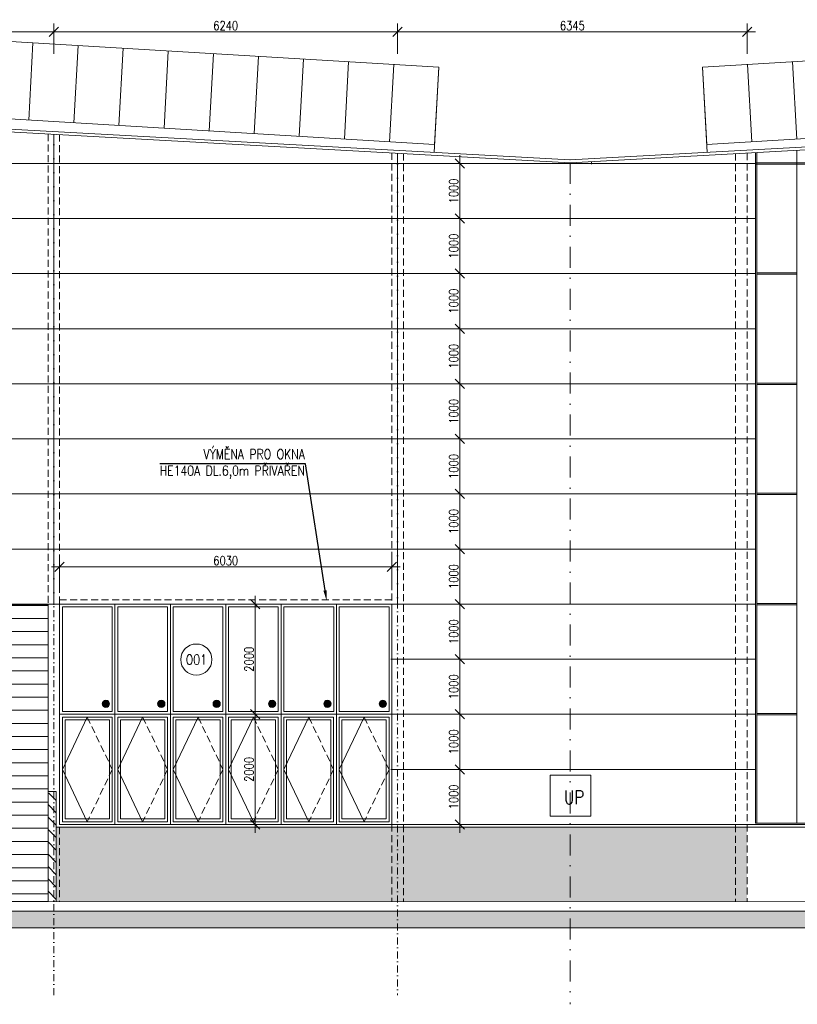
# Model space of a CAD drawing. Header units: millimetres. Extents: x -485339 to 350584, y -1189934 to 0.
# Tile 38 of 178: x -191003 to -176887, y -974504 to -956629. Entities that reach past the tile are written whole.
import ezdxf
from ezdxf import colors
from ezdxf.entities.mleader import LeaderData, LeaderLine
from ezdxf.enums import TextEntityAlignment as Align
from ezdxf.math import Vec2, Vec3

# ---------------------------------------------------------------- set-up
doc = ezdxf.new("R2010")
doc.units = ezdxf.units.MM
doc.header["$LTSCALE"] = 10
doc.linetypes.add('DASHDOT', pattern=[25.4, 12.7, -6.35, 0, -6.35])
doc.linetypes.add('ČÁRKOVANÁ', pattern=[19.05, 12.7, -6.35])
doc.layers.get('Defpoints').update_dxf_attribs({"color": 201})
for name, color, linetype, lineweight in [('N_dveře', 10, 'Continuous', 18), ('N_kóty', 10, 'Continuous', 18), ('N_okna', 10, 'Continuous', 18), ('N_popis', 10, 'Continuous', 18), ('N_popis_fasáda', 212, 'Continuous', 18), ('N_popis_otvory', 10, 'Continuous', 18), ('N_čáry_obv.plášt', 212, 'Continuous', 18), ('N_čáry_plné', 10, 'Continuous', 18), ('N_čáry_pod', 10, 'ČÁRKOVANÁ', 18), ('N_šrary', 10, 'Continuous', 18), ('St_otvory_okna', 40, 'Continuous', 18), ('St_sloupy_opláštění_pohled', 25, 'ČÁRKOVANÁ', 18), ('St_čáry_obrys', 5, 'Continuous', 35), ('St_čáry_plné', 250, 'Continuous', 18), ('St_šrafy', 250, 'Continuous', 18)]:
    doc.layers.add(name, color=color, linetype=linetype, lineweight=lineweight)
doc.styles.get("Standard").update_dxf_attribs({"font": 'simplex.shx', "width": 0.8})
doc.dimstyles.new('stavebníM100', dxfattribs={"dimtxt": 165, "dimasz": 170, "dimexe": 150, "dimexo": 100, "dimgap": 30, "dimtad": 1, "dimdec": 0, "dimtxsty": 'Standard', "dimblk": 'OBLIQUE', "dimcen": -2.5, "dimdle": 150, "dimclrd": 256, "dimclre": 256, "dimclrt": 256, "dimadec": 4, "dimazin": 0, "dimtfac": 1, "dimtdec": 0, "dimtmove": 2, "dimatfit": 3, "dimldrblk": 'OBLIQUE', "dimfxl": 400, "dimfxlon": 1, "dimlwd": -1, "dimlwe": -1, "dimarcsym": 0})

# ---------------------------------------------------------------- blocks, each defined once
blk = doc.blocks.new('*U4020')
at = {"layer": 'St_čáry_plné'}
blk.add_lwpolyline([(0, 0), (-7, 1403)], dxfattribs=at)
blk = doc.blocks.new('*U4019')
at = {"layer": 'St_čáry_plné', "rotation": 176.5599197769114}
for p in [(-12221, 2274), (-11402, 2225), (-10584, 2176), (-9765, 2126), (-8947, 2077), (-8128, 2028), (-7310, 1979), (-6491, 1930), (-5673, 1880), (-4854, 1831), (-4036, 1782), (-3217, 1733), (-2399, 1684)]:
    blk.add_blockref('*U4020', p, dxfattribs=at)
blk = doc.blocks.new('G$C93397BA7')
at = {"layer": 'N_okna'}
for p, q in [((1005, 0), (0, 0)), ((0, 0), (0, -2000)), ((2010, 0), (1005, 0)), ((1005, 0), (1005, -2000)), ((1005, -2000), (1005, 0)), ((3015, 0), (2010, 0)), ((2010, 0), (2010, -2000)), ((2010, -2000), (2010, 0)), ((4020, 0), (3015, 0)), ((3015, 0), (3015, -2000)), ((3015, -2000), (3015, 0)), ((5025, 0), (4020, 0)), ((4020, 0), (4020, -2000)), ((4020, -2000), (4020, 0)), ((6030, 0), (5025, 0)), ((5025, 0), (5025, -2000)), ((5025, -2000), (5025, 0)), ((6030, -2000), (6030, 0)), ((502.5, -50), (50.25, -1000)), ((954.75, -50), (50.25, -50)), ((50.25, -50), (50.25, -1950)), ((904.5, -100), (100.5, -100)), ((100.5, -100), (100.5, -1900)), ((904.5, -1900), (904.5, -100)), ((954.75, -1950), (954.75, -50)), ((1507.5, -50), (1055.25, -1000)), ((1959.75, -50), (1055.25, -50)), ((1055.25, -50), (1055.25, -1950)), ((1909.5, -100), (1105.5, -100)), ((1105.5, -100), (1105.5, -1900)), ((1909.5, -1900), (1909.5, -100)), ((1959.75, -1950), (1959.75, -50)), ((2512.5, -50), (2060.25, -1000)), ((2964.75, -50), (2060.25, -50)), ((2060.25, -50), (2060.25, -1950)), ((2914.5, -100), (2110.5, -100)), ((2110.5, -100), (2110.5, -1900)), ((2914.5, -1900), (2914.5, -100)), ((2964.75, -1950), (2964.75, -50)), ((3517.5, -50), (3065.25, -1000)), ((3969.75, -50), (3065.25, -50)), ((3065.25, -50), (3065.25, -1950)), ((3919.5, -100), (3115.5, -100)), ((3115.5, -100), (3115.5, -1900)), ((3919.5, -1900), (3919.5, -100)), ((3969.75, -1950), (3969.75, -50)), ((4522.5, -50), (4070.25, -1000)), ((4974.75, -50), (4070.25, -50)), ((4070.25, -50), (4070.25, -1950)), ((4924.5, -100), (4120.5, -100)), ((4120.5, -100), (4120.5, -1900)), ((4924.5, -1900), (4924.5, -100)), ((4974.75, -1950), (4974.75, -50)), ((5527.5, -50), (5075.25, -1000)), ((5979.75, -50), (5075.25, -50)), ((5075.25, -50), (5075.25, -1950)), ((5929.5, -100), (5125.5, -100)), ((5125.5, -100), (5125.5, -1900)), ((5929.5, -1900), (5929.5, -100)), ((5979.75, -1950), (5979.75, -50)), ((50.25, -1000), (502.5, -1950)), ((1055.25, -1000), (1507.5, -1950)), ((2060.25, -1000), (2512.5, -1950)), ((3065.25, -1000), (3517.5, -1950)), ((4070.25, -1000), (4522.5, -1950)), ((5075.25, -1000), (5527.5, -1950)), ((50.25, -1950), (954.75, -1950)), ((100.5, -1900), (904.5, -1900)), ((1055.25, -1950), (1959.75, -1950)), ((1105.5, -1900), (1909.5, -1900)), ((2060.25, -1950), (2964.75, -1950)), ((2110.5, -1900), (2914.5, -1900)), ((3065.25, -1950), (3969.75, -1950)), ((3115.5, -1900), (3919.5, -1900)), ((4070.25, -1950), (4974.75, -1950)), ((4120.5, -1900), (4924.5, -1900)), ((5075.25, -1950), (5979.75, -1950)), ((5125.5, -1900), (5929.5, -1900)), ((0, -2000), (1005, -2000)), ((1005, -2000), (2010, -2000)), ((2010, -2000), (3015, -2000)), ((3015, -2000), (4020, -2000)), ((4020, -2000), (5025, -2000)), ((5025, -2000), (6030, -2000))]:
    blk.add_line(p, q, dxfattribs=at)
at = {"layer": 'N_okna', "linetype": 'ČÁRKOVANÁ'}
for p, q in [((502.5, -50), (954.75, -1000)), ((1507.5, -50), (1959.75, -1000)), ((2512.5, -50), (2964.75, -1000)), ((3517.5, -50), (3969.75, -1000)), ((4522.5, -50), (4974.75, -1000)), ((5527.5, -50), (5979.75, -1000)), ((954.75, -1000), (502.5, -1950)), ((1959.75, -1000), (1507.5, -1950)), ((2964.75, -1000), (2512.5, -1950)), ((3969.75, -1000), (3517.5, -1950)), ((4974.75, -1000), (4522.5, -1950)), ((5979.75, -1000), (5527.5, -1950))]:
    blk.add_line(p, q, dxfattribs=at)
blk = doc.blocks.new('G$C19E18317')
at = {"layer": 'N_okna'}
h = blk.add_hatch(color=256, dxfattribs=at)
h.dxf.hatch_style = 1
edge = h.paths.add_edge_path()
edge.add_ellipse((-5189, 189), major_axis=(66.3, 0), ratio=0.995025, start_angle=0, end_angle=180)
edge.add_ellipse((-5189, 189), major_axis=(-66.3, 0), ratio=0.995025, start_angle=0, end_angle=180)
h = blk.add_hatch(color=256, dxfattribs=at)
h.dxf.hatch_style = 1
edge = h.paths.add_edge_path()
edge.add_ellipse((-4184, 189), major_axis=(66.3, 0), ratio=0.995025, start_angle=0, end_angle=180)
edge.add_ellipse((-4184, 189), major_axis=(-66.3, 0), ratio=0.995025, start_angle=0, end_angle=180)
h = blk.add_hatch(color=256, dxfattribs=at)
h.dxf.hatch_style = 1
edge = h.paths.add_edge_path()
edge.add_ellipse((-3179, 189), major_axis=(66.3, 0), ratio=0.995025, start_angle=0, end_angle=180)
edge.add_ellipse((-3179, 189), major_axis=(-66.3, 0), ratio=0.995025, start_angle=0, end_angle=180)
h = blk.add_hatch(color=256, dxfattribs=at)
h.dxf.hatch_style = 1
edge = h.paths.add_edge_path()
edge.add_ellipse((-2174, 189), major_axis=(66.3, 0), ratio=0.995025, start_angle=0, end_angle=180)
edge.add_ellipse((-2174, 189), major_axis=(-66.3, 0), ratio=0.995025, start_angle=0, end_angle=180)
h = blk.add_hatch(color=256, dxfattribs=at)
h.dxf.hatch_style = 1
edge = h.paths.add_edge_path()
edge.add_ellipse((-1169, 189), major_axis=(66.3, 0), ratio=0.995025, start_angle=0, end_angle=180)
edge.add_ellipse((-1169, 189), major_axis=(-66.3, 0), ratio=0.995025, start_angle=0, end_angle=180)
h = blk.add_hatch(color=256, dxfattribs=at)
h.dxf.hatch_style = 1
edge = h.paths.add_edge_path()
edge.add_ellipse((-164, 189), major_axis=(66.3, 0), ratio=0.995025, start_angle=0, end_angle=180)
edge.add_ellipse((-164, 189), major_axis=(-66.3, 0), ratio=0.995025, start_angle=0, end_angle=180)
for p, q in [((-5025, 2000), (-6030, 2000)), ((-6030, 2000), (-6030, 0)), ((-4020, 2000), (-5025, 2000)), ((-5025, 2000), (-5025, 0)), ((-5025, 0), (-5025, 2000)), ((-3015, 2000), (-4020, 2000)), ((-4020, 2000), (-4020, 0)), ((-4020, 0), (-4020, 2000)), ((-2010, 2000), (-3015, 2000)), ((-3015, 2000), (-3015, 0)), ((-3015, 0), (-3015, 2000)), ((-1005, 2000), (-2010, 2000)), ((-2010, 2000), (-2010, 0)), ((-2010, 0), (-2010, 2000)), ((0, 2000), (-1005, 2000)), ((-1005, 2000), (-1005, 0)), ((-1005, 0), (-1005, 2000)), ((0, 0), (0, 2000)), ((-5075, 1950), (-5980, 1950)), ((-5980, 1950), (-5980, 50)), ((-5075, 50), (-5075, 1950)), ((-4070, 1950), (-4975, 1950)), ((-4975, 1950), (-4975, 50)), ((-4070, 50), (-4070, 1950)), ((-3065, 1950), (-3970, 1950)), ((-3970, 1950), (-3970, 50)), ((-3065, 50), (-3065, 1950)), ((-2060, 1950), (-2965, 1950)), ((-2965, 1950), (-2965, 50)), ((-2060, 50), (-2060, 1950)), ((-1055, 1950), (-1960, 1950)), ((-1960, 1950), (-1960, 50)), ((-1055, 50), (-1055, 1950)), ((-50, 1950), (-955, 1950)), ((-955, 1950), (-955, 50)), ((-50, 50), (-50, 1950)), ((-6030, 0), (-5025, 0)), ((-5980, 50), (-5075, 50)), ((-5025, 0), (-4020, 0)), ((-4975, 50), (-4070, 50)), ((-4020, 0), (-3015, 0)), ((-3970, 50), (-3065, 50)), ((-3015, 0), (-2010, 0)), ((-2965, 50), (-2060, 50)), ((-2010, 0), (-1005, 0)), ((-1960, 50), (-1055, 50)), ((-1005, 0), (0, 0)), ((-955, 50), (-50, 50))]:
    blk.add_line(p, q, dxfattribs=at)
for centre in [(-5189, 189), (-4184, 189), (-3179, 189), (-2174, 189), (-1169, 189), (-164, 189)]:
    blk.add_ellipse(centre, major_axis=(66.3, 0), ratio=0.995025, dxfattribs=at)
blk = doc.blocks.new('_OBLIQUE')
at = {"color": 0, "linetype": 'ByBlock'}
blk.add_line((-0.5, -0.5), (0.5, 0.5), dxfattribs=at)
blk = doc.blocks.new('*D6692')
at = {"layer": 'Defpoints', "color": 0}
for p in [(-190383, -956850), (-195663, -958680), (-190383, -958680)]:
    blk.add_point(p, dxfattribs=at)
at = {"layer": 'N_popis_fasáda'}
for p, q in [((-195663, -957250), (-195663, -956700)), ((-190383, -957250), (-190383, -956700)), ((-195813, -956850), (-190233, -956850))]:
    blk.add_line(p, q, dxfattribs=at)
at = {"layer": 'N_popis_fasáda', "linetype": 'ByBlock', "xscale": 170, "yscale": 170, "zscale": 170, "rotation": 180}
blk.add_blockref('_OBLIQUE', (-195663, -956850), dxfattribs=at)
at = {"layer": 'N_popis_fasáda', "linetype": 'ByBlock', "xscale": 170, "yscale": 170, "zscale": 170}
blk.add_blockref('_OBLIQUE', (-190383, -956850), dxfattribs=at)
at = {"layer": 'N_popis_fasáda', "insert": (-193023, -956737), "char_height": 165, "attachment_point": 5}
blk.add_mtext('5280', dxfattribs=at)
blk = doc.blocks.new('*D6693')
at = {"layer": 'Defpoints', "color": 0}
for p in [(-184143, -956850), (-190383, -958680), (-184143, -959059)]:
    blk.add_point(p, dxfattribs=at)
at = {"layer": 'N_popis_fasáda'}
for p, q in [((-190383, -957250), (-190383, -956700)), ((-184143, -957250), (-184143, -956700)), ((-190533, -956850), (-183993, -956850))]:
    blk.add_line(p, q, dxfattribs=at)
at = {"layer": 'N_popis_fasáda', "linetype": 'ByBlock', "xscale": 170, "yscale": 170, "zscale": 170, "rotation": 180}
blk.add_blockref('_OBLIQUE', (-190383, -956850), dxfattribs=at)
at = {"layer": 'N_popis_fasáda', "linetype": 'ByBlock', "xscale": 170, "yscale": 170, "zscale": 170}
blk.add_blockref('_OBLIQUE', (-184143, -956850), dxfattribs=at)
at = {"layer": 'N_popis_fasáda', "insert": (-187263, -956737), "char_height": 165, "attachment_point": 5}
blk.add_mtext('6240', dxfattribs=at)
blk = doc.blocks.new('*D6694')
at = {"layer": 'Defpoints', "color": 0}
for p in [(-177798, -956850), (-184143, -959059), (-177798, -959239)]:
    blk.add_point(p, dxfattribs=at)
at = {"layer": 'N_popis_fasáda'}
for p, q in [((-184143, -957250), (-184143, -956700)), ((-177798, -957250), (-177798, -956700)), ((-184293, -956850), (-177648, -956850))]:
    blk.add_line(p, q, dxfattribs=at)
at = {"layer": 'N_popis_fasáda', "linetype": 'ByBlock', "xscale": 170, "yscale": 170, "zscale": 170, "rotation": 180}
blk.add_blockref('_OBLIQUE', (-184143, -956850), dxfattribs=at)
at = {"layer": 'N_popis_fasáda', "linetype": 'ByBlock', "xscale": 170, "yscale": 170, "zscale": 170}
blk.add_blockref('_OBLIQUE', (-177798, -956850), dxfattribs=at)
at = {"layer": 'N_popis_fasáda', "insert": (-180971, -956737), "char_height": 165, "attachment_point": 5}
blk.add_mtext('6345', dxfattribs=at)
blk = doc.blocks.new('*D6695')
at = {"layer": 'Defpoints', "color": 0}
for p in [(-184038, -970239), (-183011, -970239), (-184038, -971239)]:
    blk.add_point(p, dxfattribs=at)
at = {"layer": 'N_popis_fasáda'}
for p, q in [((-183411, -970239), (-182861, -970239)), ((-183011, -971389), (-183011, -970089)), ((-183411, -971239), (-182861, -971239))]:
    blk.add_line(p, q, dxfattribs=at)
at = {"layer": 'N_popis_fasáda', "linetype": 'ByBlock', "xscale": 170, "yscale": 170, "zscale": 170}
for p, rotation in [((-183011, -970239), 90), ((-183011, -971239), 270)]:
    blk.add_blockref('_OBLIQUE', p, dxfattribs=dict(at, rotation=rotation))
at = {"layer": 'N_popis_fasáda', "insert": (-183124, -970739), "char_height": 165, "attachment_point": 5, "rotation": 90}
blk.add_mtext('1000', dxfattribs=at)
blk = doc.blocks.new('*D6706')
at = {"layer": 'Defpoints', "color": 0}
for p in [(-183011, -959239), (0, -959239), (-183011, -960239)]:
    blk.add_point(p, dxfattribs=at)
at = {"layer": 'N_popis_fasáda'}
for p, q in [((-183011, -960389), (-183011, -959089)), ((-182611, -959239), (-183161, -959239)), ((-183111, -960239), (-183161, -960239))]:
    blk.add_line(p, q, dxfattribs=at)
at = {"layer": 'N_popis_fasáda', "linetype": 'ByBlock', "xscale": 170, "yscale": 170, "zscale": 170}
for p, rotation in [((-183011, -959239), 90), ((-183011, -960239), 270)]:
    blk.add_blockref('_OBLIQUE', p, dxfattribs=dict(at, rotation=rotation))
at = {"layer": 'N_popis_fasáda', "insert": (-183124, -959739), "char_height": 165, "attachment_point": 5, "rotation": 90}
blk.add_mtext('1000', dxfattribs=at)
blk = doc.blocks.new('*D6790')
at = {"layer": 'Defpoints', "color": 0}
for p in [(-184248, -966561), (-190278, -967239), (-184248, -967239)]:
    blk.add_point(p, dxfattribs=at)
at = {"layer": 'N_kóty'}
for p, q in [((-190278, -966961), (-190278, -966411)), ((-184248, -966961), (-184248, -966411)), ((-190428, -966561), (-184098, -966561))]:
    blk.add_line(p, q, dxfattribs=at)
at = {"layer": 'N_kóty', "linetype": 'ByBlock', "xscale": 170, "yscale": 170, "zscale": 170, "rotation": 180}
blk.add_blockref('_OBLIQUE', (-190278, -966561), dxfattribs=at)
at = {"layer": 'N_kóty', "linetype": 'ByBlock', "xscale": 170, "yscale": 170, "zscale": 170}
blk.add_blockref('_OBLIQUE', (-184248, -966561), dxfattribs=at)
at = {"layer": 'N_kóty', "insert": (-187263, -966449), "char_height": 165, "attachment_point": 5}
blk.add_mtext('6030', dxfattribs=at)
blk = doc.blocks.new('*D6791')
at = {"layer": 'Defpoints', "color": 0}
for p in [(-186726, -969239), (-186263, -969239), (-186263, -971239)]:
    blk.add_point(p, dxfattribs=at)
at = {"layer": 'N_kóty'}
for p, q in [((-186726, -971389), (-186726, -969089)), ((-186363, -969239), (-186876, -969239)), ((-186363, -971239), (-186876, -971239))]:
    blk.add_line(p, q, dxfattribs=at)
at = {"layer": 'N_kóty', "linetype": 'ByBlock', "xscale": 170, "yscale": 170, "zscale": 170}
for p, rotation in [((-186726, -969239), 90), ((-186726, -971239), 270)]:
    blk.add_blockref('_OBLIQUE', p, dxfattribs=dict(at, rotation=rotation))
at = {"layer": 'N_kóty', "insert": (-186839, -970239), "char_height": 165, "attachment_point": 5, "rotation": 90}
blk.add_mtext('2000', dxfattribs=at)
blk = doc.blocks.new('*D6792')
at = {"layer": 'Defpoints', "color": 0}
for p in [(-186726, -967239), (-186263, -967239), (-186263, -969239)]:
    blk.add_point(p, dxfattribs=at)
at = {"layer": 'N_kóty'}
for p, q in [((-186726, -969389), (-186726, -967089)), ((-186363, -967239), (-186876, -967239)), ((-186363, -969239), (-186876, -969239))]:
    blk.add_line(p, q, dxfattribs=at)
at = {"layer": 'N_kóty', "linetype": 'ByBlock', "xscale": 170, "yscale": 170, "zscale": 170}
for p, rotation in [((-186726, -967239), 90), ((-186726, -969239), 270)]:
    blk.add_blockref('_OBLIQUE', p, dxfattribs=dict(at, rotation=rotation))
at = {"layer": 'N_kóty', "insert": (-186839, -968239), "char_height": 165, "attachment_point": 5, "rotation": 90}
blk.add_mtext('2000', dxfattribs=at)
blk = doc.blocks.new('*D7554')
at = {"layer": 'Defpoints', "color": 0}
for p in [(-184263, -969239), (-183011, -969239), (-184038, -970239)]:
    blk.add_point(p, dxfattribs=at)
at = {"layer": 'N_popis_fasáda'}
for p, q in [((-183011, -970389), (-183011, -969089)), ((-183411, -969239), (-182861, -969239)), ((-183411, -970239), (-182861, -970239))]:
    blk.add_line(p, q, dxfattribs=at)
at = {"layer": 'N_popis_fasáda', "linetype": 'ByBlock', "xscale": 170, "yscale": 170, "zscale": 170}
for p, rotation in [((-183011, -969239), 90), ((-183011, -970239), 270)]:
    blk.add_blockref('_OBLIQUE', p, dxfattribs=dict(at, rotation=rotation))
at = {"layer": 'N_popis_fasáda', "insert": (-183124, -969739), "char_height": 165, "attachment_point": 5, "rotation": 90}
blk.add_mtext('1000', dxfattribs=at)
blk = doc.blocks.new('*D7555')
at = {"layer": 'Defpoints', "color": 0}
for p in [(-184263, -968239), (-183011, -968239), (-184263, -969239)]:
    blk.add_point(p, dxfattribs=at)
at = {"layer": 'N_popis_fasáda'}
for p, q in [((-183011, -969389), (-183011, -968089)), ((-183411, -968239), (-182861, -968239)), ((-183411, -969239), (-182861, -969239))]:
    blk.add_line(p, q, dxfattribs=at)
at = {"layer": 'N_popis_fasáda', "linetype": 'ByBlock', "xscale": 170, "yscale": 170, "zscale": 170}
for p, rotation in [((-183011, -968239), 90), ((-183011, -969239), 270)]:
    blk.add_blockref('_OBLIQUE', p, dxfattribs=dict(at, rotation=rotation))
at = {"layer": 'N_popis_fasáda', "insert": (-183124, -968739), "char_height": 165, "attachment_point": 5, "rotation": 90}
blk.add_mtext('1000', dxfattribs=at)
blk = doc.blocks.new('*D7556')
at = {"layer": 'Defpoints', "color": 0}
for p in [(-184015, -967239), (-183011, -967239), (-184263, -968239)]:
    blk.add_point(p, dxfattribs=at)
at = {"layer": 'N_popis_fasáda'}
for p, q in [((-183011, -968389), (-183011, -967089)), ((-183411, -967239), (-182861, -967239)), ((-183411, -968239), (-182861, -968239))]:
    blk.add_line(p, q, dxfattribs=at)
at = {"layer": 'N_popis_fasáda', "linetype": 'ByBlock', "xscale": 170, "yscale": 170, "zscale": 170}
for p, rotation in [((-183011, -967239), 90), ((-183011, -968239), 270)]:
    blk.add_blockref('_OBLIQUE', p, dxfattribs=dict(at, rotation=rotation))
at = {"layer": 'N_popis_fasáda', "insert": (-183124, -967739), "char_height": 165, "attachment_point": 5, "rotation": 90}
blk.add_mtext('1000', dxfattribs=at)
blk = doc.blocks.new('*D7557')
at = {"layer": 'Defpoints', "color": 0}
for p in [(-184015, -966239), (-183011, -966239), (-184015, -967239)]:
    blk.add_point(p, dxfattribs=at)
at = {"layer": 'N_popis_fasáda'}
for p, q in [((-183011, -967389), (-183011, -966089)), ((-183411, -966239), (-182861, -966239)), ((-183411, -967239), (-182861, -967239))]:
    blk.add_line(p, q, dxfattribs=at)
at = {"layer": 'N_popis_fasáda', "linetype": 'ByBlock', "xscale": 170, "yscale": 170, "zscale": 170}
for p, rotation in [((-183011, -966239), 90), ((-183011, -967239), 270)]:
    blk.add_blockref('_OBLIQUE', p, dxfattribs=dict(at, rotation=rotation))
at = {"layer": 'N_popis_fasáda', "insert": (-183124, -966739), "char_height": 165, "attachment_point": 5, "rotation": 90}
blk.add_mtext('1000', dxfattribs=at)
blk = doc.blocks.new('*D7558')
at = {"layer": 'Defpoints', "color": 0}
for p in [(-184015, -965239), (-183011, -965239), (-184015, -966239)]:
    blk.add_point(p, dxfattribs=at)
at = {"layer": 'N_popis_fasáda'}
for p, q in [((-183011, -966389), (-183011, -965089)), ((-183411, -965239), (-182861, -965239)), ((-183411, -966239), (-182861, -966239))]:
    blk.add_line(p, q, dxfattribs=at)
at = {"layer": 'N_popis_fasáda', "linetype": 'ByBlock', "xscale": 170, "yscale": 170, "zscale": 170}
for p, rotation in [((-183011, -965239), 90), ((-183011, -966239), 270)]:
    blk.add_blockref('_OBLIQUE', p, dxfattribs=dict(at, rotation=rotation))
at = {"layer": 'N_popis_fasáda', "insert": (-183124, -965739), "char_height": 165, "attachment_point": 5, "rotation": 90}
blk.add_mtext('1000', dxfattribs=at)
blk = doc.blocks.new('*D7559')
at = {"layer": 'Defpoints', "color": 0}
for p in [(-184015, -964239), (-183011, -964239), (-184015, -965239)]:
    blk.add_point(p, dxfattribs=at)
at = {"layer": 'N_popis_fasáda'}
for p, q in [((-183011, -965389), (-183011, -964089)), ((-183411, -964239), (-182861, -964239)), ((-183411, -965239), (-182861, -965239))]:
    blk.add_line(p, q, dxfattribs=at)
at = {"layer": 'N_popis_fasáda', "linetype": 'ByBlock', "xscale": 170, "yscale": 170, "zscale": 170}
for p, rotation in [((-183011, -964239), 90), ((-183011, -965239), 270)]:
    blk.add_blockref('_OBLIQUE', p, dxfattribs=dict(at, rotation=rotation))
at = {"layer": 'N_popis_fasáda', "insert": (-183124, -964739), "char_height": 165, "attachment_point": 5, "rotation": 90}
blk.add_mtext('1000', dxfattribs=at)
blk = doc.blocks.new('*D7560')
at = {"layer": 'Defpoints', "color": 0}
for p in [(-184015, -963239), (-183011, -963239), (-184015, -964239)]:
    blk.add_point(p, dxfattribs=at)
at = {"layer": 'N_popis_fasáda'}
for p, q in [((-183011, -964389), (-183011, -963089)), ((-183411, -963239), (-182861, -963239)), ((-183411, -964239), (-182861, -964239))]:
    blk.add_line(p, q, dxfattribs=at)
at = {"layer": 'N_popis_fasáda', "linetype": 'ByBlock', "xscale": 170, "yscale": 170, "zscale": 170}
for p, rotation in [((-183011, -963239), 90), ((-183011, -964239), 270)]:
    blk.add_blockref('_OBLIQUE', p, dxfattribs=dict(at, rotation=rotation))
at = {"layer": 'N_popis_fasáda', "insert": (-183124, -963739), "char_height": 165, "attachment_point": 5, "rotation": 90}
blk.add_mtext('1000', dxfattribs=at)
blk = doc.blocks.new('*D7561')
at = {"layer": 'Defpoints', "color": 0}
for p in [(-184015, -962239), (-183011, -962239), (-184015, -963239)]:
    blk.add_point(p, dxfattribs=at)
at = {"layer": 'N_popis_fasáda'}
for p, q in [((-183011, -963389), (-183011, -962089)), ((-183411, -962239), (-182861, -962239)), ((-183411, -963239), (-182861, -963239))]:
    blk.add_line(p, q, dxfattribs=at)
at = {"layer": 'N_popis_fasáda', "linetype": 'ByBlock', "xscale": 170, "yscale": 170, "zscale": 170}
for p, rotation in [((-183011, -962239), 90), ((-183011, -963239), 270)]:
    blk.add_blockref('_OBLIQUE', p, dxfattribs=dict(at, rotation=rotation))
at = {"layer": 'N_popis_fasáda', "insert": (-183124, -962739), "char_height": 165, "attachment_point": 5, "rotation": 90}
blk.add_mtext('1000', dxfattribs=at)
blk = doc.blocks.new('*D7562')
at = {"layer": 'Defpoints', "color": 0}
for p in [(-184015, -961239), (-183011, -961239), (-184015, -962239)]:
    blk.add_point(p, dxfattribs=at)
at = {"layer": 'N_popis_fasáda'}
for p, q in [((-183011, -962389), (-183011, -961089)), ((-183411, -961239), (-182861, -961239)), ((-183411, -962239), (-182861, -962239))]:
    blk.add_line(p, q, dxfattribs=at)
at = {"layer": 'N_popis_fasáda', "linetype": 'ByBlock', "xscale": 170, "yscale": 170, "zscale": 170}
for p, rotation in [((-183011, -961239), 90), ((-183011, -962239), 270)]:
    blk.add_blockref('_OBLIQUE', p, dxfattribs=dict(at, rotation=rotation))
at = {"layer": 'N_popis_fasáda', "insert": (-183124, -961739), "char_height": 165, "attachment_point": 5, "rotation": 90}
blk.add_mtext('1000', dxfattribs=at)
blk = doc.blocks.new('*D7563')
at = {"layer": 'Defpoints', "color": 0}
for p in [(-183111, -960239), (-183011, -960239), (-184015, -961239)]:
    blk.add_point(p, dxfattribs=at)
at = {"layer": 'N_popis_fasáda'}
for p, q in [((-183011, -961389), (-183011, -960089)), ((-183011, -960239), (-182861, -960239)), ((-183411, -961239), (-182861, -961239))]:
    blk.add_line(p, q, dxfattribs=at)
at = {"layer": 'N_popis_fasáda', "linetype": 'ByBlock', "xscale": 170, "yscale": 170, "zscale": 170}
for p, rotation in [((-183011, -960239), 90), ((-183011, -961239), 270)]:
    blk.add_blockref('_OBLIQUE', p, dxfattribs=dict(at, rotation=rotation))
at = {"layer": 'N_popis_fasáda', "insert": (-183124, -960739), "char_height": 165, "attachment_point": 5, "rotation": 90}
blk.add_mtext('1000', dxfattribs=at)

msp = doc.modelspace()

# ---------------------------------------------------------------- hatches: boundary and pattern name
at = {"layer": 'N_dveře'}
h = msp.add_hatch(dxfattribs=at)
h.set_pattern_fill('ANSI31', color=256, scale=75, angle=135)
h.set_pattern_definition([(180, (51891.83, 2.68), (-3e-14, -238.125), [])])
h.paths.add_polyline_path([(-190488.2, -967251), (-195558.2, -967251), (-195558.2, -972635.9), (-190488.2, -972635.9)])
h = msp.add_hatch(dxfattribs=at)
h.set_pattern_fill('ANSI31', color=256, scale=50, angle=90)
h.set_pattern_definition([(135, (53211.83, 0), (-112.253202, -112.253202), [])])
h.paths.add_polyline_path([(-190338.2, -970670), (-190488.2, -970670), (-190488.2, -971320), (-190488.2, -972670), (-190338.2, -972670)])
at = {"layer": 'N_šrary'}
h = msp.add_hatch(dxfattribs=at)
h.set_pattern_fill('AR-SAND', color=256, scale=5)
h.paths.add_polyline_path([(-177798.2, -971288.5), (-190338.2, -971288.5), (-190338.2, -972638.5), (-177798.2, -972638.5)])
at = {"layer": 'St_šrafy'}
h = msp.add_hatch(color=256, dxfattribs=at)
h.dxf.hatch_style = 1
h.paths.add_polyline_path([(-154432.1, -972813.5), (-225253.8, -972813.5), (-225253.8, -973113.5), (-154432.1, -973113.5)])

# ---------------------------------------------------------------- linework, layer by layer
at = {"layer": 'N_dveře'}
for points in [[(-190488.2, -970638.5), (-190338.2, -970638.5)], [(-190338.2, -972638.5), (-190338.2, -970638.5)]]:
    msp.add_lwpolyline(points, dxfattribs=at)
at = {"layer": 'N_okna'}
for points in [[(-190761.8, -957049.7), (-190838.9, -958450.2)], [(-189943.3, -957098.9), (-190020.4, -958499.4)], [(-189124.8, -957148.2), (-189201.8, -958548.6)], [(-188306.3, -957197.4), (-188383.3, -958597.8)], [(-187487.8, -957246.6), (-187564.8, -958647)], [(-186669.2, -957295.8), (-186746.3, -958696.2)], [(-185850.7, -957345), (-185927.7, -958745.4)], [(-185032.2, -957394.2), (-185109.2, -958794.6)], [(-184213.7, -957443.4), (-184290.7, -958843.8)], [(-183395.1, -957492.6), (-183472.2, -958893)]]:
    msp.add_lwpolyline(points, dxfattribs=at)
at = {"layer": 'N_popis_otvory'}
msp.add_circle((-187796.1, -968246), 283.2, dxfattribs=at)
at = {"layer": 'N_čáry_obv.plášt'}
for points in [[(-190383.2, -967251), (-190383.2, -958710.4)], [(-184143.2, -967238.5), (-184143.2, -959059.2)], [(-204947.5, -959238.5), (-177647.8, -959238.5)], [(-205456.3, -960238.5), (-177647.8, -960238.5)], [(-205456.3, -961238.5), (-177647.8, -961238.5)], [(-205456.3, -962238.5), (-177647.8, -962238.5)], [(-205456.3, -963238.5), (-177647.8, -963238.5)], [(-205456.3, -964238.5), (-177647.8, -964238.5)], [(-205456.3, -965238.5), (-177647.8, -965238.5)], [(-205456.3, -966238.5), (-177647.8, -966238.5)], [(-205456.3, -967238.5), (-190383.2, -967238.5)], [(-177647.8, -967238.5), (-190383.2, -967238.5)], [(-177647.8, -968238.5), (-184263.2, -968238.5)], [(-177647.8, -969238.5), (-184263.2, -969238.5)], [(-177647.8, -970238.5), (-184263.2, -970238.5)], [(-190265.3, -971238.5), (-177643.1, -971238.5)], [(-177643.1, -971238.5), (-184263.2, -971238.5)]]:
    msp.add_lwpolyline(points, dxfattribs=at)
at = {"layer": 'N_čáry_obv.plášt', "linetype": 'DASHDOT', "ltscale": 3}
msp.add_lwpolyline([(-181010.3, -959226), (-181010.3, -974503.8)], dxfattribs=at)
at = {"layer": 'N_čáry_plné'}
for points in [[(-193400.7, -958494.3), (-181007.5, -959176.1)], [(-193400.5, -958544.4), (-181010.3, -959226)], [(-190338.2, -971288.5), (-177798.2, -971288.5)]]:
    msp.add_lwpolyline(points, dxfattribs=at)
msp.add_lwpolyline([(-190488.2, -972635.9), (-195558.2, -972635.9), (-195558.2, -967251), (-190488.2, -967251)], close=True, dxfattribs=at)
at = {"layer": 'N_čáry_pod', "lineweight": 18}
msp.add_lwpolyline([(-190278.2, -967158.5), (-184248.2, -967158.5)], dxfattribs=at)
at = {"layer": 'St_otvory_okna'}
for points in [[(-177647.8, -959251), (-177647.8, -959041.1)], [(-177622.8, -959251), (-177622.8, -959039.7)], [(-176897.8, -959251), (-176897.8, -958999.8)], [(-180622.8, -959251), (-180622.8, -959204.7)], [(-177647.8, -959226), (-157372.8, -959226), (-157372.8, -971238.5), (-165647.8, -971238.5), (-165647.8, -971213.5)], [(-177647.8, -959251), (-157397.8, -959251), (-157397.8, -971213.5), (-165647.8, -971213.5)], [(-177647.8, -971213.5), (-177647.8, -959251)], [(-177622.8, -971213.5), (-177622.8, -959251)], [(-176897.8, -971213.5), (-176897.8, -959251)], [(-176897.8, -961226), (-177622.8, -961226)], [(-176897.8, -961251), (-177622.8, -961251)], [(-176897.8, -963226), (-177622.8, -963226)], [(-176897.8, -963251), (-177622.8, -963251)], [(-176897.8, -965226), (-177622.8, -965226)], [(-176897.8, -965251), (-177622.8, -965251)], [(-176897.8, -967226), (-177622.8, -967226)], [(-176897.8, -967251), (-177622.8, -967251)], [(-176897.8, -969226), (-177622.8, -969226)], [(-176897.8, -969251), (-177622.8, -969251)], [(-172372.8, -971213.5), (-177647.8, -971213.5)]]:
    msp.add_lwpolyline(points, dxfattribs=at)
at = {"layer": 'St_sloupy_opláštění_pohled'}
for points in [[(-190488.2, -958704.6), (-190488.2, -972635.9)], [(-190278.2, -958716.2), (-190278.2, -972635.9)], [(-184248.2, -959047.9), (-184248.2, -972635.9)], [(-184038.2, -959059.5), (-184038.2, -972635.9)], [(-178008.2, -959060.9), (-178008.2, -972635.9)], [(-177798.2, -959049.3), (-177798.2, -972635.9)]]:
    msp.add_lwpolyline(points, dxfattribs=at)
at = {"layer": 'St_sloupy_opláštění_pohled', "linetype": 'DASHDOT'}
for points in [[(-190383.2, -958710.4), (-190383.2, -974339.6)], [(-184143.2, -959059.2), (-184143.2, -974336.9)]]:
    msp.add_lwpolyline(points, dxfattribs=at)
at = {"layer": 'St_čáry_obrys', "const_width": 10}
msp.add_lwpolyline([(-154432.1, -972638.5), (-225253.8, -972638.5)], dxfattribs=at)
at = {"layer": 'St_čáry_plné'}
for points in [[(-193395.1, -956891.4), (-183395.1, -957492.6)], [(-168608.9, -956891.4), (-178608.9, -957492.6)], [(-183395.1, -957492.6), (-183479.4, -959039.8)], [(-178608.9, -957492.6), (-178524.6, -959039.8)], [(-193395.1, -958296.5), (-183471.4, -958893.1)], [(-168608.9, -958296.5), (-178532.6, -958893.1)], [(-168619.9, -958494.3), (-181013.1, -959176.1)], [(-168620.1, -958544.4), (-181010.3, -959226)], [(-177798.2, -971288.5), (-171767.8, -971288.5)], [(-177643.1, -971238.5), (-171767.8, -971238.5)]]:
    msp.add_lwpolyline(points, dxfattribs=at)
msp.add_lwpolyline([(-181375.5, -970346.6), (-180632.1, -970346.6), (-180632.1, -971090), (-181375.5, -971090)], close=True, dxfattribs=at)
at = {"layer": 'St_šrafy'}
msp.add_lwpolyline([(-154432.1, -972813.5), (-225253.8, -972813.5), (-225253.8, -973113.5), (-154432.1, -973113.5)], close=True, dxfattribs=at)

# ---------------------------------------------------------------- block references
at = {"layer": 'N_okna'}
for name, p in [('G$C19E18317', (-184248.2, -969238.5)), ('G$C93397BA7', (-190278.2, -969238.5))]:
    msp.add_blockref(name, p, dxfattribs=at)
at = {"layer": 'St_čáry_plné', "xscale": -1}
msp.add_blockref('*U4019', (-181007.5, -959176.1), dxfattribs=at)

# ---------------------------------------------------------------- texts
at = {"layer": 'N_popis_otvory', "width": 0.8}
msp.add_text('O01', height=180, dxfattribs=at).set_placement((-187796.1, -968246), align=Align.MIDDLE_CENTER)
at = {"layer": 'St_čáry_plné', "width": 0.8}
msp.add_text('UP', height=250, dxfattribs=at).set_placement((-181121.9, -970871))

# ---------------------------------------------------------------- dimensions: what is measured, and where the dimension line sits
at = {"layer": 'N_kóty'}
dim = msp.add_linear_dim(base=(-184248.2, -966561.1), p1=(-190278.2, -967238.5), p2=(-184248.2, -967238.5), dimstyle='stavebníM100', dxfattribs=at)
dim.commit()
dim.dimension.update_dxf_attribs({"geometry": '*D6790', "text_midpoint": (-187263.2, -966448.6)})
for base, p1, p2, picture, middle in [((-186726.2, -967238.5), (-186263.2, -969238.5), (-186263.2, -967238.5), '*D6792', (-186838.7, -968238.5)), ((-186726.2, -969238.5), (-186263.2, -971238.5), (-186263.2, -969238.5), '*D6791', (-186838.7, -970238.5))]:
    dim = msp.add_linear_dim(base=base, p1=p1, p2=p2, angle=90, dimstyle='stavebníM100', dxfattribs=at)
    dim.commit()
    dim.dimension.update_dxf_attribs({"geometry": picture, "text_midpoint": middle})
at = {"layer": 'N_popis_fasáda'}
for base, p1, p2, picture, middle in [((-190383.2, -956849.8), (-195663.2, -958680.4), (-190383.2, -958680.4), '*D6692', (-193023.2, -956737.3)), ((-184143.2, -956849.8), (-190383.2, -958680.4), (-184143.2, -959059.2), '*D6693', (-187263.2, -956737.3)), ((-177798.2, -956849.8), (-184143.2, -959059.2), (-177798.2, -959238.5), '*D6694', (-180970.7, -956737.3))]:
    dim = msp.add_linear_dim(base=base, p1=p1, p2=p2, dimstyle='stavebníM100', override={"dimtxsty": 'Standard', "dimldrblk": 'OBLIQUE'}, dxfattribs=at)
    dim.commit()
    dim.dimension.update_dxf_attribs({"geometry": picture, "text_midpoint": middle})
for base, p1, p2, picture, middle in [((-183011.3, -959238.5), (-183011.3, -960238.5), (0, -959238.5), '*D6706', (-183123.8, -959738.5)), ((-183011.3, -960238.5), (-184015.5, -961238.5), (-183111.3, -960238.5), '*D7563', (-183123.8, -960738.5)), ((-183011.3, -961238.5), (-184015.5, -962238.5), (-184015.5, -961238.5), '*D7562', (-183123.8, -961738.5)), ((-183011.3, -962238.5), (-184015.5, -963238.5), (-184015.5, -962238.5), '*D7561', (-183123.8, -962738.5)), ((-183011.3, -963238.5), (-184015.5, -964238.5), (-184015.5, -963238.5), '*D7560', (-183123.8, -963738.5)), ((-183011.3, -964238.5), (-184015.5, -965238.5), (-184015.5, -964238.5), '*D7559', (-183123.8, -964738.5)), ((-183011.3, -965238.5), (-184015.5, -966238.5), (-184015.5, -965238.5), '*D7558', (-183123.8, -965738.5)), ((-183011.3, -966238.5), (-184015.5, -967238.5), (-184015.5, -966238.5), '*D7557', (-183123.8, -966738.5)), ((-183011.3, -967238.5), (-184263.2, -968238.5), (-184015.5, -967238.5), '*D7556', (-183123.8, -967738.5)), ((-183011.3, -968238.5), (-184263.2, -969238.5), (-184263.2, -968238.5), '*D7555', (-183123.8, -968738.5)), ((-183011.3, -969238.5), (-184038.2, -970238.5), (-184263.2, -969238.5), '*D7554', (-183123.8, -969738.5))]:
    dim = msp.add_linear_dim(base=base, p1=p1, p2=p2, angle=90, dimstyle='stavebníM100', dxfattribs=at)
    dim.commit()
    dim.dimension.update_dxf_attribs({"geometry": picture, "text_midpoint": middle})
dim = msp.add_linear_dim(base=(-183011.3, -970238.5), p1=(-184038.2, -971238.5), p2=(-184038.2, -970238.5), angle=90, dimstyle='stavebníM100', override={"dimtxsty": 'Standard', "dimldrblk": 'OBLIQUE'}, dxfattribs=at)
dim.commit()
dim.dimension.update_dxf_attribs({"geometry": '*D6695', "text_midpoint": (-183123.8, -970738.5)})

# ---------------------------------------------------------------- leaders
at = {"layer": 'N_popis'}
ml = msp.add_multileader_mtext('Standard', dxfattribs=at)
ml.set_content('VÝMĚNA PRO OKNA\\PHE140A DL.6,0m PŘIVAŘEN')
ml.set_leader_properties()
ml.build(insert=Vec2(0, 0))
ml.multileader.update_dxf_attribs({"text_left_attachment_type": 6, "text_right_attachment_type": 6, "arrow_head_size": 180})
ctx = ml.context
ctx.base_point, ctx.char_height, ctx.arrow_head_size, ctx.plane_origin = Vec3(-188783.8, -964692.4), 180, 180, Vec3(-185038.1, -963731.8)
ctx.left_attachment, ctx.right_attachment, ctx.text_align_type = 6, 6, 2
notes = []
notes.append((ctx, [(0, (1, 1, 0), (-185816.4, -964692.4), (-1, 0), 8, [(0, [(-185432.8, -967170.2)], 0, [])])]))
ctx.mtext.insert, ctx.mtext.alignment, ctx.mtext.flow_direction = Vec3(-185826.4, -964426.7), 3, 5
for ctx, leaders in notes:
    for number, flags, end, landing, length, lines in leaders:
        leader = LeaderData()
        leader.index, (leader.has_last_leader_line, leader.has_dogleg_vector, leader.attachment_direction) = number, flags
        leader.last_leader_point, leader.dogleg_vector, leader.dogleg_length = Vec3(end), Vec3(landing), length
        for number, points, colour, breaks in lines:
            line = LeaderLine()
            line.index, line.vertices, line.color, line.breaks = number, Vec3.list(points), colors.encode_raw_color(colour), breaks
            leader.lines.append(line)
        ctx.leaders.append(leader)

doc.saveas('drawing.dxf')
